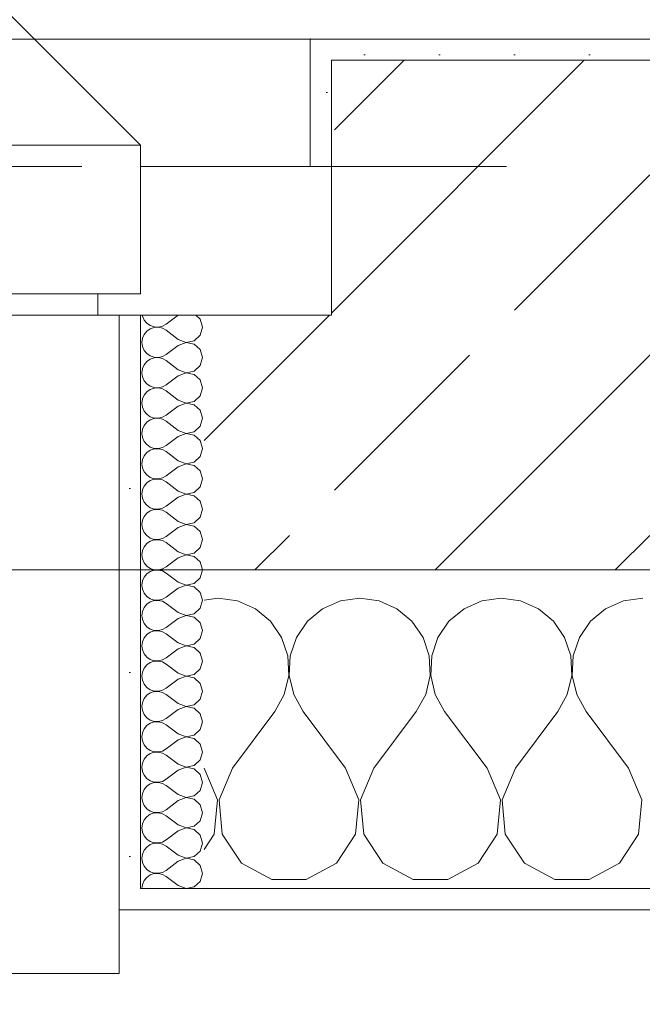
# Model space of a CAD drawing. Header units: metres. Extents: x -4 to 100, y -11 to 17.
# Tile 26 of 256: x 3.373 to 3.666, y -0.2 to 0.264. Entities that reach past the tile are written whole.
import ezdxf

# ---------------------------------------------------------------- set-up
doc = ezdxf.new("R2010")
doc.units = ezdxf.units.M
doc.header["$MEASUREMENT"] = 0
doc.linetypes.add('Strichlinie eng', pattern=[0.115, 0.075, -0.04])
doc.linetypes.add('Untersicht', pattern=[0.1, 0.075, -0.025])
for name, color, linetype in [('152 - Bemaßung_ Beschriftung.Ausbau', 7, 'Continuous'), ('603 - Struktur.Bodenplatte_ Decke Roh', 7, 'Continuous'), ('604 - Struktur.Wand Aussen', 7, 'Continuous'), ('650 - Abdeckung.Fußboden Aufbau', 7, 'Continuous'), ('Neubau_653 - Abdeckung.TB Verkofferung', 7, 'Continuous')]:
    doc.layers.add(name, color=color, linetype=linetype)
doc.styles.add('ERSTELLTER_STIL_2', font='txt')
doc.dimstyles.new('ERSTELLTER_STIL__3', dxfattribs={"dimtxt": 0.1, "dimasz": 0.0532, "dimexe": 0.18, "dimexo": 0.0625, "dimgap": 0, "dimtad": 1, "dimzin": 0, "dimdsep": 46, "dimtxsty": 'ERSTELLTER_STIL_2', "dimblk": 'ARROWHEAD_2', "dimblk1": 'ARROWHEAD_2', "dimblk2": 'ARROWHEAD_2', "dimcen": 0.09, "dimse1": 1, "dimse2": 1, "dimclrd": 7, "dimclre": 7, "dimclrt": 7, "dimazin": 0, "dimtfac": 1, "dimtdec": 4, "dimtmove": 0, "dimatfit": 3, "dimfxl": 1, "dimtolj": 1, "dimtzin": 0, "dimarcsym": 0})
doc.dimstyles.new('ERSTELLTER_STIL__5', dxfattribs={"dimtxt": 0.1, "dimasz": 0.0532, "dimexe": 0.18, "dimexo": 0.0625, "dimgap": 0, "dimtad": 1, "dimtih": 1, "dimtoh": 1, "dimzin": 0, "dimdsep": 46, "dimtxsty": 'ERSTELLTER_STIL_2', "dimblk": 'ARROWHEAD_2', "dimblk1": 'ARROWHEAD_2', "dimblk2": 'ARROWHEAD_2', "dimcen": 0.09, "dimse1": 1, "dimse2": 1, "dimclrd": 7, "dimclre": 7, "dimclrt": 7, "dimazin": 0, "dimtfac": 1, "dimtdec": 4, "dimtmove": 0, "dimatfit": 3, "dimfxl": 1, "dimtolj": 1, "dimtzin": 0, "dimarcsym": 0})
pattern_1 = [(0, (0, 0), (0, 0.0866025), [0, -0.05]), (0, (0.025, 0.0433), (0, 0.0866025), [0, -0.05])]
pattern_2 = [(45, (0, 0), (-0.01767767, 0.01767767), [0, -0.025])]

# ---------------------------------------------------------------- blocks, each defined once
blk = doc.blocks.new('*X118')
at = {"layer": '604 - Struktur.Wand Aussen', "color": 7, "linetype": 'Continuous', "lineweight": 5}
for p, q in [((3.46667, -0.00833), (3.46, -0.00926)), ((3.47578, -0.0096), (3.46667, -0.00833)), ((3.53333, -0.00833), (3.52422, -0.0096)), ((3.54244, -0.0096), (3.53333, -0.00833)), ((3.6, -0.00833), (3.59089, -0.0096)), ((3.60911, -0.0096), (3.6, -0.00833)), ((3.66667, -0.00833), (3.65756, -0.0096)), ((3.48419, -0.01331), (3.47578, -0.0096)), ((3.49127, -0.01918), (3.48419, -0.01331)), ((3.51581, -0.01331), (3.50873, -0.01918)), ((3.52422, -0.0096), (3.51581, -0.01331)), ((3.55086, -0.01331), (3.54244, -0.0096)), ((3.55794, -0.01918), (3.55086, -0.01331)), ((3.58248, -0.01331), (3.57539, -0.01918)), ((3.59089, -0.0096), (3.58248, -0.01331)), ((3.61752, -0.01331), (3.60911, -0.0096)), ((3.62461, -0.01918), (3.61752, -0.01331)), ((3.64914, -0.01331), (3.64206, -0.01918)), ((3.65756, -0.0096), (3.64914, -0.01331)), ((3.49648, -0.02676), (3.49127, -0.01918)), ((3.50873, -0.01918), (3.50352, -0.02676)), ((3.56315, -0.02676), (3.55794, -0.01918)), ((3.57539, -0.01918), (3.57019, -0.02676)), ((3.62981, -0.02676), (3.62461, -0.01918)), ((3.64206, -0.01918), (3.63685, -0.02676)), ((3.49942, -0.03547), (3.49648, -0.02676)), ((3.50352, -0.02676), (3.50058, -0.03547)), ((3.56609, -0.03547), (3.56315, -0.02676)), ((3.57019, -0.02676), (3.56725, -0.03547)), ((3.63275, -0.03547), (3.62981, -0.02676)), ((3.63685, -0.02676), (3.63391, -0.03547)), ((3.49987, -0.04466), (3.49942, -0.03547)), ((3.50058, -0.03547), (3.50013, -0.04466)), ((3.56653, -0.04466), (3.56609, -0.03547)), ((3.56725, -0.03547), (3.5668, -0.04466)), ((3.6332, -0.04466), (3.63275, -0.03547)), ((3.63391, -0.03547), (3.63347, -0.04466)), ((3.49778, -0.05362), (3.49987, -0.04466)), ((3.50013, -0.04466), (3.50222, -0.05362)), ((3.56445, -0.05362), (3.56653, -0.04466)), ((3.5668, -0.04466), (3.56888, -0.05362)), ((3.63112, -0.05362), (3.6332, -0.04466)), ((3.63347, -0.04466), (3.63555, -0.05362)), ((3.49333, -0.06167), (3.49778, -0.05362)), ((3.50222, -0.05362), (3.50667, -0.06167)), ((3.56, -0.06167), (3.56445, -0.05362)), ((3.56888, -0.05362), (3.57333, -0.06167)), ((3.62667, -0.06167), (3.63112, -0.05362)), ((3.63555, -0.05362), (3.64, -0.06167)), ((3.47333, -0.08833), (3.49333, -0.06167)), ((3.52667, -0.08833), (3.50667, -0.06167)), ((3.54, -0.08833), (3.56, -0.06167)), ((3.59333, -0.08833), (3.57333, -0.06167)), ((3.60667, -0.08833), (3.62667, -0.06167)), ((3.66, -0.08833), (3.64, -0.06167)), ((3.46629, -0.1033), (3.46, -0.08833)), ((3.47333, -0.08833), (3.46705, -0.1033)), ((3.53295, -0.1033), (3.52667, -0.08833)), ((3.54, -0.08833), (3.53371, -0.1033)), ((3.59962, -0.1033), (3.59333, -0.08833)), ((3.60667, -0.08833), (3.60038, -0.1033)), ((3.66629, -0.1033), (3.66, -0.08833)), ((3.46475, -0.11947), (3.46629, -0.1033)), ((3.46705, -0.1033), (3.46858, -0.11947)), ((3.53142, -0.11947), (3.53295, -0.1033)), ((3.53371, -0.1033), (3.53525, -0.11947)), ((3.59808, -0.11947), (3.59962, -0.1033)), ((3.60038, -0.1033), (3.60192, -0.11947)), ((3.66475, -0.11947), (3.66629, -0.1033)), ((3.46, -0.12662), (3.46475, -0.11947)), ((3.46858, -0.11947), (3.47757, -0.13299)), ((3.52243, -0.13299), (3.53142, -0.11947)), ((3.53525, -0.11947), (3.54424, -0.13299)), ((3.5891, -0.13299), (3.59808, -0.11947)), ((3.60192, -0.11947), (3.6109, -0.13299)), ((3.65576, -0.13299), (3.66475, -0.11947)), ((3.47757, -0.13299), (3.49188, -0.14066)), ((3.50812, -0.14066), (3.52243, -0.13299)), ((3.54424, -0.13299), (3.55855, -0.14066)), ((3.57479, -0.14066), (3.5891, -0.13299)), ((3.6109, -0.13299), (3.62521, -0.14066)), ((3.64145, -0.14066), (3.65576, -0.13299)), ((3.49188, -0.14066), (3.50812, -0.14066)), ((3.55855, -0.14066), (3.57479, -0.14066)), ((3.62521, -0.14066), (3.64145, -0.14066))]:
    blk.add_line(p, q, dxfattribs=at)
blk = doc.blocks.new('*X154')
at = {"layer": '604 - Struktur.Wand Aussen', "color": 7, "linetype": 'Continuous', "lineweight": 5}
for p, q in [((3.43091, 0.125), (3.43099, 0.12448)), ((3.43099, 0.12448), (3.43178, 0.12267)), ((3.43178, 0.12267), (3.43304, 0.12116)), ((3.43304, 0.12116), (3.43466, 0.12004)), ((3.44042, 0.11976), (3.44214, 0.12071)), ((3.44786, 0.125), (3.44214, 0.12071)), ((3.45822, 0.12304), (3.45608, 0.125)), ((3.45929, 0.11929), (3.45822, 0.12304)), ((3.43304, 0.11742), (3.43178, 0.1159)), ((3.43466, 0.11853), (3.43304, 0.11742)), ((3.43466, 0.12004), (3.43653, 0.11941)), ((3.43653, 0.11916), (3.43466, 0.11853)), ((3.43653, 0.11941), (3.4385, 0.11931)), ((3.4385, 0.11926), (3.43653, 0.11916)), ((3.4385, 0.11931), (3.44042, 0.11976)), ((3.44042, 0.11881), (3.4385, 0.11926)), ((3.44214, 0.11786), (3.44042, 0.11881)), ((3.44786, 0.11357), (3.44214, 0.11786)), ((3.45822, 0.11553), (3.45929, 0.11929)), ((3.43099, 0.11409), (3.43071, 0.11214)), ((3.43071, 0.11214), (3.43099, 0.11019)), ((3.43178, 0.1159), (3.43099, 0.11409)), ((3.44786, 0.11357), (3.4515, 0.11217)), ((3.4515, 0.11211), (3.44786, 0.11071)), ((3.4515, 0.11217), (3.45534, 0.1129)), ((3.45534, 0.11139), (3.4515, 0.11211)), ((3.45534, 0.1129), (3.45822, 0.11553)), ((3.45822, 0.10876), (3.45534, 0.11139)), ((3.43099, 0.11019), (3.43178, 0.10839)), ((3.43178, 0.10839), (3.43304, 0.10687)), ((3.43304, 0.10687), (3.43466, 0.10575)), ((3.44786, 0.11071), (3.44214, 0.10643)), ((3.45929, 0.105), (3.45822, 0.10876)), ((3.43304, 0.10313), (3.43178, 0.10161)), ((3.43466, 0.10425), (3.43304, 0.10313)), ((3.43466, 0.10575), (3.43653, 0.10512)), ((3.43653, 0.10488), (3.43466, 0.10425)), ((3.43653, 0.10512), (3.4385, 0.10503)), ((3.4385, 0.10497), (3.43653, 0.10488)), ((3.4385, 0.10503), (3.44042, 0.10547)), ((3.44042, 0.10453), (3.4385, 0.10497)), ((3.44042, 0.10547), (3.44214, 0.10643)), ((3.44214, 0.10357), (3.44042, 0.10453)), ((3.44786, 0.09929), (3.44214, 0.10357)), ((3.45822, 0.10124), (3.45929, 0.105)), ((3.43099, 0.09981), (3.43071, 0.09786)), ((3.43071, 0.09786), (3.43099, 0.09591)), ((3.43178, 0.10161), (3.43099, 0.09981)), ((3.44786, 0.09929), (3.4515, 0.09789)), ((3.4515, 0.09783), (3.44786, 0.09643)), ((3.4515, 0.09789), (3.45534, 0.09861)), ((3.45534, 0.0971), (3.4515, 0.09783)), ((3.45534, 0.09861), (3.45822, 0.10124)), ((3.43099, 0.09591), (3.43178, 0.0941)), ((3.43178, 0.0941), (3.43304, 0.09258)), ((3.44786, 0.09643), (3.44214, 0.09214)), ((3.45822, 0.09447), (3.45534, 0.0971)), ((3.45929, 0.09071), (3.45822, 0.09447)), ((3.43304, 0.08884), (3.43178, 0.08733)), ((3.43304, 0.09258), (3.43466, 0.09147)), ((3.43466, 0.08996), (3.43304, 0.08884)), ((3.43466, 0.09147), (3.43653, 0.09084)), ((3.43653, 0.09059), (3.43466, 0.08996)), ((3.43653, 0.09084), (3.4385, 0.09074)), ((3.4385, 0.09069), (3.43653, 0.09059)), ((3.4385, 0.09074), (3.44042, 0.09119)), ((3.44042, 0.09024), (3.4385, 0.09069)), ((3.44042, 0.09119), (3.44214, 0.09214)), ((3.44214, 0.08929), (3.44042, 0.09024)), ((3.44786, 0.085), (3.44214, 0.08929)), ((3.45822, 0.08696), (3.45929, 0.09071)), ((3.43099, 0.08552), (3.43071, 0.08357)), ((3.43071, 0.08357), (3.43099, 0.08162)), ((3.43178, 0.08733), (3.43099, 0.08552)), ((3.44786, 0.085), (3.4515, 0.0836)), ((3.4515, 0.08354), (3.44786, 0.08214)), ((3.4515, 0.0836), (3.45534, 0.08433)), ((3.45534, 0.08282), (3.4515, 0.08354)), ((3.45534, 0.08433), (3.45822, 0.08696)), ((3.43099, 0.08162), (3.43178, 0.07982)), ((3.43178, 0.07982), (3.43304, 0.0783)), ((3.44786, 0.08214), (3.44214, 0.07786)), ((3.45822, 0.08018), (3.45534, 0.08282)), ((3.45929, 0.07643), (3.45822, 0.08018)), ((3.43304, 0.07456), (3.43178, 0.07304)), ((3.43304, 0.0783), (3.43466, 0.07718)), ((3.43466, 0.07567), (3.43304, 0.07456)), ((3.43466, 0.07718), (3.43653, 0.07655)), ((3.43653, 0.0763), (3.43466, 0.07567)), ((3.43653, 0.07655), (3.4385, 0.07646)), ((3.4385, 0.0764), (3.43653, 0.0763)), ((3.4385, 0.07646), (3.44042, 0.0769)), ((3.44042, 0.07595), (3.4385, 0.0764)), ((3.44042, 0.0769), (3.44214, 0.07786)), ((3.44214, 0.075), (3.44042, 0.07595)), ((3.44786, 0.07071), (3.44214, 0.075)), ((3.45822, 0.07267), (3.45929, 0.07643)), ((3.43099, 0.07124), (3.43071, 0.06929)), ((3.43178, 0.07304), (3.43099, 0.07124)), ((3.44786, 0.07071), (3.4515, 0.06931)), ((3.4515, 0.06931), (3.45534, 0.07004)), ((3.45534, 0.07004), (3.45822, 0.07267)), ((3.43071, 0.06929), (3.43099, 0.06733)), ((3.43099, 0.06733), (3.43178, 0.06553)), ((3.43178, 0.06553), (3.43304, 0.06401)), ((3.44786, 0.06786), (3.44214, 0.06357)), ((3.4515, 0.06926), (3.44786, 0.06786)), ((3.45534, 0.06853), (3.4515, 0.06926)), ((3.45822, 0.0659), (3.45534, 0.06853)), ((3.45929, 0.06214), (3.45822, 0.0659)), ((3.43304, 0.06027), (3.43178, 0.05876)), ((3.43304, 0.06401), (3.43466, 0.0629)), ((3.43466, 0.06139), (3.43304, 0.06027)), ((3.43466, 0.0629), (3.43653, 0.06227)), ((3.43653, 0.06202), (3.43466, 0.06139)), ((3.43653, 0.06227), (3.4385, 0.06217)), ((3.4385, 0.06211), (3.43653, 0.06202)), ((3.4385, 0.06217), (3.44042, 0.06262)), ((3.44042, 0.06167), (3.4385, 0.06211)), ((3.44042, 0.06262), (3.44214, 0.06357)), ((3.44214, 0.06071), (3.44042, 0.06167)), ((3.44786, 0.05643), (3.44214, 0.06071)), ((3.45822, 0.05839), (3.45929, 0.06214)), ((3.43099, 0.05695), (3.43071, 0.055)), ((3.43178, 0.05876), (3.43099, 0.05695)), ((3.44786, 0.05643), (3.4515, 0.05503)), ((3.4515, 0.05503), (3.45534, 0.05575)), ((3.45534, 0.05575), (3.45822, 0.05839)), ((3.43071, 0.055), (3.43099, 0.05305)), ((3.43099, 0.05305), (3.43178, 0.05124)), ((3.43178, 0.05124), (3.43304, 0.04973)), ((3.44786, 0.05357), (3.44214, 0.04929)), ((3.4515, 0.05497), (3.44786, 0.05357)), ((3.45534, 0.05425), (3.4515, 0.05497)), ((3.45822, 0.05161), (3.45534, 0.05425)), ((3.45929, 0.04786), (3.45822, 0.05161)), ((3.43304, 0.04973), (3.43466, 0.04861)), ((3.43466, 0.0471), (3.43304, 0.04599)), ((3.43466, 0.04861), (3.43653, 0.04798)), ((3.43653, 0.04773), (3.43466, 0.0471)), ((3.43653, 0.04798), (3.4385, 0.04789)), ((3.4385, 0.04783), (3.43653, 0.04773)), ((3.4385, 0.04789), (3.44042, 0.04833)), ((3.44042, 0.04738), (3.4385, 0.04783)), ((3.44042, 0.04833), (3.44214, 0.04929)), ((3.44214, 0.04643), (3.44042, 0.04738)), ((3.44786, 0.04214), (3.44214, 0.04643)), ((3.45822, 0.0441), (3.45929, 0.04786)), ((3.43099, 0.04267), (3.43071, 0.04071)), ((3.43178, 0.04447), (3.43099, 0.04267)), ((3.43304, 0.04599), (3.43178, 0.04447)), ((3.44786, 0.04214), (3.4515, 0.04074)), ((3.45534, 0.04147), (3.45822, 0.0441)), ((3.43071, 0.04071), (3.43099, 0.03876)), ((3.43099, 0.03876), (3.43178, 0.03696)), ((3.44786, 0.03929), (3.44214, 0.035)), ((3.4515, 0.04069), (3.44786, 0.03929)), ((3.4515, 0.04074), (3.45534, 0.04147)), ((3.45534, 0.03996), (3.4515, 0.04069)), ((3.45822, 0.03733), (3.45534, 0.03996)), ((3.45929, 0.03357), (3.45822, 0.03733)), ((3.43178, 0.03696), (3.43304, 0.03544)), ((3.43304, 0.03544), (3.43466, 0.03433)), ((3.43466, 0.03282), (3.43304, 0.0317)), ((3.43466, 0.03433), (3.43653, 0.0337)), ((3.43653, 0.03345), (3.43466, 0.03282)), ((3.43653, 0.0337), (3.4385, 0.0336)), ((3.4385, 0.03354), (3.43653, 0.03345)), ((3.4385, 0.0336), (3.44042, 0.03405)), ((3.44042, 0.0331), (3.4385, 0.03354)), ((3.44042, 0.03405), (3.44214, 0.035)), ((3.44214, 0.03214), (3.44042, 0.0331)), ((3.45822, 0.02982), (3.45929, 0.03357)), ((3.43099, 0.02838), (3.43071, 0.02643)), ((3.43178, 0.03018), (3.43099, 0.02838)), ((3.43304, 0.0317), (3.43178, 0.03018)), ((3.44786, 0.02786), (3.44214, 0.03214)), ((3.44786, 0.02786), (3.4515, 0.02646)), ((3.45534, 0.02718), (3.45822, 0.02982)), ((3.43071, 0.02643), (3.43099, 0.02448)), ((3.43099, 0.02448), (3.43178, 0.02267)), ((3.44786, 0.025), (3.44214, 0.02071)), ((3.4515, 0.0264), (3.44786, 0.025)), ((3.4515, 0.02646), (3.45534, 0.02718)), ((3.45534, 0.02567), (3.4515, 0.0264)), ((3.45822, 0.02304), (3.45534, 0.02567)), ((3.43178, 0.02267), (3.43304, 0.02116)), ((3.43304, 0.02116), (3.43466, 0.02004)), ((3.43466, 0.02004), (3.43653, 0.01941)), ((3.43653, 0.01916), (3.43466, 0.01853)), ((3.43653, 0.01941), (3.4385, 0.01931)), ((3.4385, 0.01926), (3.43653, 0.01916)), ((3.4385, 0.01931), (3.44042, 0.01976)), ((3.44042, 0.01881), (3.4385, 0.01926)), ((3.44042, 0.01976), (3.44214, 0.02071)), ((3.44214, 0.01786), (3.44042, 0.01881)), ((3.45929, 0.01929), (3.45822, 0.02304)), ((3.45822, 0.01553), (3.45929, 0.01929)), ((3.43099, 0.01409), (3.43071, 0.01214)), ((3.43178, 0.0159), (3.43099, 0.01409)), ((3.43304, 0.01742), (3.43178, 0.0159)), ((3.43466, 0.01853), (3.43304, 0.01742)), ((3.44786, 0.01357), (3.44214, 0.01786)), ((3.45534, 0.0129), (3.45822, 0.01553)), ((3.43071, 0.01214), (3.43099, 0.01019)), ((3.43099, 0.01019), (3.43178, 0.00839)), ((3.44786, 0.01071), (3.44214, 0.00643)), ((3.44786, 0.01357), (3.4515, 0.01217)), ((3.4515, 0.01211), (3.44786, 0.01071)), ((3.4515, 0.01217), (3.45534, 0.0129)), ((3.45534, 0.01139), (3.4515, 0.01211)), ((3.45822, 0.00876), (3.45534, 0.01139)), ((3.43178, 0.00839), (3.43304, 0.00687)), ((3.43304, 0.00687), (3.43466, 0.00575)), ((3.43466, 0.00575), (3.43653, 0.00512)), ((3.43653, 0.00488), (3.43466, 0.00425)), ((3.43653, 0.00512), (3.4385, 0.00503)), ((3.4385, 0.00497), (3.43653, 0.00488)), ((3.4385, 0.00503), (3.44042, 0.00547)), ((3.44042, 0.00453), (3.4385, 0.00497)), ((3.44042, 0.00547), (3.44214, 0.00643)), ((3.45929, 0.005), (3.45822, 0.00876)), ((3.45822, 0.00124), (3.45929, 0.005)), ((3.43178, 0.00161), (3.43099, -0.00019)), ((3.43304, 0.00313), (3.43178, 0.00161)), ((3.43466, 0.00425), (3.43304, 0.00313)), ((3.44214, 0.00357), (3.44042, 0.00453)), ((3.44786, -0.00071), (3.44214, 0.00357)), ((3.45534, -0.00139), (3.45822, 0.00124)), ((3.43099, -0.00019), (3.43071, -0.00214)), ((3.43071, -0.00214), (3.43099, -0.00409)), ((3.43099, -0.00409), (3.43178, -0.0059)), ((3.44786, -0.00357), (3.44214, -0.00786)), ((3.44786, -0.00071), (3.4515, -0.00211)), ((3.4515, -0.00217), (3.44786, -0.00357)), ((3.4515, -0.00211), (3.45534, -0.00139)), ((3.45534, -0.0029), (3.4515, -0.00217)), ((3.45822, -0.00553), (3.45534, -0.0029)), ((3.43178, -0.0059), (3.43304, -0.00742)), ((3.43304, -0.00742), (3.43466, -0.00853)), ((3.43466, -0.00853), (3.43653, -0.00916)), ((3.43653, -0.00916), (3.4385, -0.00926)), ((3.4385, -0.00926), (3.44042, -0.00881)), ((3.44042, -0.00881), (3.44214, -0.00786)), ((3.45929, -0.00929), (3.45822, -0.00553)), ((3.43178, -0.01267), (3.43099, -0.01448)), ((3.43304, -0.01116), (3.43178, -0.01267)), ((3.43466, -0.01004), (3.43304, -0.01116)), ((3.43653, -0.00941), (3.43466, -0.01004)), ((3.4385, -0.00931), (3.43653, -0.00941)), ((3.44042, -0.00976), (3.4385, -0.00931)), ((3.44214, -0.01071), (3.44042, -0.00976)), ((3.44786, -0.015), (3.44214, -0.01071)), ((3.45534, -0.01567), (3.45822, -0.01304)), ((3.45822, -0.01304), (3.45929, -0.00929)), ((3.43099, -0.01448), (3.43071, -0.01643)), ((3.43071, -0.01643), (3.43099, -0.01838)), ((3.43099, -0.01838), (3.43178, -0.02018)), ((3.44786, -0.01786), (3.44214, -0.02214)), ((3.44786, -0.015), (3.4515, -0.0164)), ((3.4515, -0.01646), (3.44786, -0.01786)), ((3.4515, -0.0164), (3.45534, -0.01567)), ((3.45534, -0.01718), (3.4515, -0.01646)), ((3.45822, -0.01982), (3.45534, -0.01718)), ((3.43178, -0.02018), (3.43304, -0.0217)), ((3.43304, -0.0217), (3.43466, -0.02282)), ((3.43466, -0.02282), (3.43653, -0.02345)), ((3.4385, -0.02354), (3.44042, -0.0231)), ((3.44042, -0.0231), (3.44214, -0.02214)), ((3.45929, -0.02357), (3.45822, -0.01982)), ((3.43178, -0.02696), (3.43099, -0.02876)), ((3.43304, -0.02544), (3.43178, -0.02696)), ((3.43466, -0.02433), (3.43304, -0.02544)), ((3.43653, -0.0237), (3.43466, -0.02433)), ((3.43653, -0.02345), (3.4385, -0.02354)), ((3.4385, -0.0236), (3.43653, -0.0237)), ((3.44042, -0.02405), (3.4385, -0.0236)), ((3.44214, -0.025), (3.44042, -0.02405)), ((3.44786, -0.02929), (3.44214, -0.025)), ((3.45534, -0.02996), (3.45822, -0.02733)), ((3.45822, -0.02733), (3.45929, -0.02357)), ((3.43099, -0.02876), (3.43071, -0.03071)), ((3.43071, -0.03071), (3.43099, -0.03267)), ((3.44786, -0.03214), (3.44214, -0.03643)), ((3.44786, -0.02929), (3.4515, -0.03069)), ((3.4515, -0.03074), (3.44786, -0.03214)), ((3.4515, -0.03069), (3.45534, -0.02996)), ((3.45534, -0.03147), (3.4515, -0.03074)), ((3.45822, -0.0341), (3.45534, -0.03147)), ((3.43099, -0.03267), (3.43178, -0.03447)), ((3.43178, -0.03447), (3.43304, -0.03599)), ((3.43304, -0.03599), (3.43466, -0.0371)), ((3.44042, -0.03738), (3.44214, -0.03643)), ((3.45929, -0.03786), (3.45822, -0.0341)), ((3.43178, -0.04124), (3.43099, -0.04305)), ((3.43304, -0.03973), (3.43178, -0.04124)), ((3.43466, -0.03861), (3.43304, -0.03973)), ((3.43466, -0.0371), (3.43653, -0.03773)), ((3.43653, -0.03798), (3.43466, -0.03861)), ((3.43653, -0.03773), (3.4385, -0.03783)), ((3.4385, -0.03789), (3.43653, -0.03798)), ((3.4385, -0.03783), (3.44042, -0.03738)), ((3.44042, -0.03833), (3.4385, -0.03789)), ((3.44214, -0.03929), (3.44042, -0.03833)), ((3.44786, -0.04357), (3.44214, -0.03929)), ((3.45534, -0.04425), (3.45822, -0.04161)), ((3.45822, -0.04161), (3.45929, -0.03786)), ((3.43099, -0.04305), (3.43071, -0.045)), ((3.43071, -0.045), (3.43099, -0.04695)), ((3.44786, -0.04357), (3.4515, -0.04497)), ((3.4515, -0.04503), (3.44786, -0.04643)), ((3.4515, -0.04497), (3.45534, -0.04425)), ((3.45534, -0.04575), (3.4515, -0.04503)), ((3.45822, -0.04839), (3.45534, -0.04575)), ((3.43099, -0.04695), (3.43178, -0.04876)), ((3.43178, -0.04876), (3.43304, -0.05027)), ((3.43304, -0.05027), (3.43466, -0.05139)), ((3.44042, -0.05167), (3.44214, -0.05071)), ((3.44786, -0.04643), (3.44214, -0.05071)), ((3.45929, -0.05214), (3.45822, -0.04839)), ((3.43178, -0.05553), (3.43099, -0.05733)), ((3.43304, -0.05401), (3.43178, -0.05553)), ((3.43466, -0.0529), (3.43304, -0.05401)), ((3.43466, -0.05139), (3.43653, -0.05202)), ((3.43653, -0.05227), (3.43466, -0.0529)), ((3.43653, -0.05202), (3.4385, -0.05211)), ((3.4385, -0.05217), (3.43653, -0.05227)), ((3.4385, -0.05211), (3.44042, -0.05167)), ((3.44042, -0.05262), (3.4385, -0.05217)), ((3.44214, -0.05357), (3.44042, -0.05262)), ((3.44786, -0.05786), (3.44214, -0.05357)), ((3.45822, -0.0559), (3.45929, -0.05214)), ((3.43099, -0.05733), (3.43071, -0.05929)), ((3.43071, -0.05929), (3.43099, -0.06124)), ((3.44786, -0.05786), (3.4515, -0.05926)), ((3.4515, -0.05931), (3.44786, -0.06071)), ((3.4515, -0.05926), (3.45534, -0.05853)), ((3.45534, -0.06004), (3.4515, -0.05931)), ((3.45534, -0.05853), (3.45822, -0.0559)), ((3.45822, -0.06267), (3.45534, -0.06004)), ((3.43099, -0.06124), (3.43178, -0.06304)), ((3.43178, -0.06304), (3.43304, -0.06456)), ((3.43304, -0.06456), (3.43466, -0.06567)), ((3.44786, -0.06071), (3.44214, -0.065)), ((3.45929, -0.06643), (3.45822, -0.06267)), ((3.43304, -0.0683), (3.43178, -0.06982)), ((3.43466, -0.06718), (3.43304, -0.0683)), ((3.43466, -0.06567), (3.43653, -0.0663)), ((3.43653, -0.06655), (3.43466, -0.06718)), ((3.43653, -0.0663), (3.4385, -0.0664)), ((3.4385, -0.06646), (3.43653, -0.06655)), ((3.4385, -0.0664), (3.44042, -0.06595)), ((3.44042, -0.0669), (3.4385, -0.06646)), ((3.44042, -0.06595), (3.44214, -0.065)), ((3.44214, -0.06786), (3.44042, -0.0669)), ((3.44786, -0.07214), (3.44214, -0.06786)), ((3.45822, -0.07018), (3.45929, -0.06643)), ((3.43099, -0.07162), (3.43071, -0.07357)), ((3.43071, -0.07357), (3.43099, -0.07552)), ((3.43178, -0.06982), (3.43099, -0.07162)), ((3.44786, -0.07214), (3.4515, -0.07354)), ((3.4515, -0.0736), (3.44786, -0.075)), ((3.4515, -0.07354), (3.45534, -0.07282)), ((3.45534, -0.07433), (3.4515, -0.0736)), ((3.45534, -0.07282), (3.45822, -0.07018)), ((3.43099, -0.07552), (3.43178, -0.07733)), ((3.43178, -0.07733), (3.43304, -0.07884)), ((3.44786, -0.075), (3.44214, -0.07929)), ((3.45822, -0.07696), (3.45534, -0.07433)), ((3.45929, -0.08071), (3.45822, -0.07696)), ((3.43304, -0.08258), (3.43178, -0.0841)), ((3.43304, -0.07884), (3.43466, -0.07996)), ((3.43466, -0.08147), (3.43304, -0.08258)), ((3.43466, -0.07996), (3.43653, -0.08059)), ((3.43653, -0.08084), (3.43466, -0.08147)), ((3.43653, -0.08059), (3.4385, -0.08069)), ((3.4385, -0.08074), (3.43653, -0.08084)), ((3.4385, -0.08069), (3.44042, -0.08024)), ((3.44042, -0.08119), (3.4385, -0.08074)), ((3.44042, -0.08024), (3.44214, -0.07929)), ((3.44214, -0.08214), (3.44042, -0.08119)), ((3.44786, -0.08643), (3.44214, -0.08214)), ((3.45822, -0.08447), (3.45929, -0.08071)), ((3.43099, -0.08591), (3.43071, -0.08786)), ((3.43071, -0.08786), (3.43099, -0.08981)), ((3.43178, -0.0841), (3.43099, -0.08591)), ((3.44786, -0.08643), (3.4515, -0.08783)), ((3.4515, -0.08789), (3.44786, -0.08929)), ((3.4515, -0.08783), (3.45534, -0.0871)), ((3.45534, -0.08861), (3.4515, -0.08789)), ((3.45534, -0.0871), (3.45822, -0.08447)), ((3.43099, -0.08981), (3.43178, -0.09161)), ((3.43178, -0.09161), (3.43304, -0.09313)), ((3.44786, -0.08929), (3.44214, -0.09357)), ((3.45822, -0.09124), (3.45534, -0.08861)), ((3.45929, -0.095), (3.45822, -0.09124)), ((3.43304, -0.09687), (3.43178, -0.09839)), ((3.43304, -0.09313), (3.43466, -0.09425)), ((3.43466, -0.09575), (3.43304, -0.09687)), ((3.43466, -0.09425), (3.43653, -0.09488)), ((3.43653, -0.09512), (3.43466, -0.09575)), ((3.43653, -0.09488), (3.4385, -0.09497)), ((3.4385, -0.09503), (3.43653, -0.09512)), ((3.4385, -0.09497), (3.44042, -0.09453)), ((3.44042, -0.09547), (3.4385, -0.09503)), ((3.44042, -0.09453), (3.44214, -0.09357)), ((3.44214, -0.09643), (3.44042, -0.09547)), ((3.44786, -0.10071), (3.44214, -0.09643)), ((3.45822, -0.09876), (3.45929, -0.095)), ((3.43099, -0.10019), (3.43071, -0.10214)), ((3.43178, -0.09839), (3.43099, -0.10019)), ((3.44786, -0.10071), (3.4515, -0.10211)), ((3.4515, -0.10211), (3.45534, -0.10139)), ((3.45534, -0.10139), (3.45822, -0.09876)), ((3.43071, -0.10214), (3.43099, -0.10409)), ((3.43099, -0.10409), (3.43178, -0.1059)), ((3.43178, -0.1059), (3.43304, -0.10742)), ((3.44786, -0.10357), (3.44214, -0.10786)), ((3.4515, -0.10217), (3.44786, -0.10357)), ((3.45534, -0.1029), (3.4515, -0.10217)), ((3.45822, -0.10553), (3.45534, -0.1029)), ((3.45929, -0.10929), (3.45822, -0.10553)), ((3.43304, -0.11116), (3.43178, -0.11267)), ((3.43304, -0.10742), (3.43466, -0.10853)), ((3.43466, -0.11004), (3.43304, -0.11116)), ((3.43466, -0.10853), (3.43653, -0.10916)), ((3.43653, -0.10941), (3.43466, -0.11004)), ((3.43653, -0.10916), (3.4385, -0.10926)), ((3.4385, -0.10931), (3.43653, -0.10941)), ((3.4385, -0.10926), (3.44042, -0.10881)), ((3.44042, -0.10976), (3.4385, -0.10931)), ((3.44042, -0.10881), (3.44214, -0.10786)), ((3.44214, -0.11071), (3.44042, -0.10976)), ((3.44786, -0.115), (3.44214, -0.11071)), ((3.45822, -0.11304), (3.45929, -0.10929)), ((3.43099, -0.11448), (3.43071, -0.11643)), ((3.43178, -0.11267), (3.43099, -0.11448)), ((3.44786, -0.115), (3.4515, -0.1164)), ((3.4515, -0.1164), (3.45534, -0.11567)), ((3.45534, -0.11567), (3.45822, -0.11304)), ((3.43071, -0.11643), (3.43099, -0.11838)), ((3.43099, -0.11838), (3.43178, -0.12018)), ((3.43178, -0.12018), (3.43304, -0.1217)), ((3.44786, -0.11786), (3.44214, -0.12214)), ((3.4515, -0.11646), (3.44786, -0.11786)), ((3.45534, -0.11718), (3.4515, -0.11646)), ((3.45822, -0.11982), (3.45534, -0.11718)), ((3.45929, -0.12357), (3.45822, -0.11982)), ((3.43304, -0.1217), (3.43466, -0.12282)), ((3.43466, -0.12433), (3.43304, -0.12544)), ((3.43466, -0.12282), (3.43653, -0.12345)), ((3.43653, -0.1237), (3.43466, -0.12433)), ((3.43653, -0.12345), (3.4385, -0.12354)), ((3.4385, -0.1236), (3.43653, -0.1237)), ((3.4385, -0.12354), (3.44042, -0.1231)), ((3.44042, -0.12405), (3.4385, -0.1236)), ((3.44042, -0.1231), (3.44214, -0.12214)), ((3.44214, -0.125), (3.44042, -0.12405)), ((3.44786, -0.12929), (3.44214, -0.125)), ((3.45822, -0.12733), (3.45929, -0.12357)), ((3.43099, -0.12876), (3.43071, -0.13071)), ((3.43178, -0.12696), (3.43099, -0.12876)), ((3.43304, -0.12544), (3.43178, -0.12696)), ((3.44786, -0.12929), (3.4515, -0.13069)), ((3.45534, -0.12996), (3.45822, -0.12733)), ((3.43071, -0.13071), (3.43099, -0.13267)), ((3.43099, -0.13267), (3.43178, -0.13447)), ((3.44786, -0.13214), (3.44214, -0.13643)), ((3.4515, -0.13074), (3.44786, -0.13214)), ((3.4515, -0.13069), (3.45534, -0.12996)), ((3.45534, -0.13147), (3.4515, -0.13074)), ((3.45822, -0.1341), (3.45534, -0.13147)), ((3.45929, -0.13786), (3.45822, -0.1341)), ((3.43178, -0.13447), (3.43304, -0.13599)), ((3.43304, -0.13599), (3.43466, -0.1371)), ((3.43466, -0.13861), (3.43304, -0.13973)), ((3.43466, -0.1371), (3.43653, -0.13773)), ((3.43653, -0.13798), (3.43466, -0.13861)), ((3.43653, -0.13773), (3.4385, -0.13783)), ((3.4385, -0.13789), (3.43653, -0.13798)), ((3.4385, -0.13783), (3.44042, -0.13738)), ((3.44042, -0.13833), (3.4385, -0.13789)), ((3.44042, -0.13738), (3.44214, -0.13643)), ((3.44214, -0.13929), (3.44042, -0.13833)), ((3.45822, -0.14161), (3.45929, -0.13786)), ((3.43099, -0.14305), (3.43071, -0.145)), ((3.43178, -0.14124), (3.43099, -0.14305)), ((3.43304, -0.13973), (3.43178, -0.14124)), ((3.44786, -0.14357), (3.44214, -0.13929)), ((3.44786, -0.14357), (3.4515, -0.14497)), ((3.45534, -0.14425), (3.45822, -0.14161)), ((3.4515, -0.14497), (3.45534, -0.14425))]:
    blk.add_line(p, q, dxfattribs=at)
blk = doc.blocks.new('*D420')
at = {"layer": '152 - Bemaßung_ Beschriftung.Ausbau', "color": 7, "linetype": 'Continuous', "lineweight": 5}
for p, q in [((-1.71, 5.89269), (-1.64, 5.85228)), ((-1.675, 0.245), (-1.675, 5.87248)), ((-1.71, 0.26521), (-1.64, 0.22479)), ((-1.6225, 0.245), (-1.7275, 0.245)), ((-1.675, 0.005), (-1.675, 0.245))]:
    blk.add_line(p, q, dxfattribs=at)
at = {"layer": '152 - Bemaßung_ Beschriftung.Ausbau', "color": 7, "lineweight": 5, "char_height": 0.1, "attachment_point": 7, "rotation": 90, "style": 'ERSTELLTER_STIL_2'}
for s, insert in [('\\A1;{\\pql;\\fArial|b0|i0|c0|p38;15}', (-1.695, 5.70048)), ('\\A1;{\\pql;\\fArial|b0|i0|c0|p38;5,62\\fArial|b0|i0|c0|p38;\\A1{\\H.66x;\\S75^  ;}}', (-1.67559, 2.79974))]:
    blk.add_mtext(s, dxfattribs=dict(at, insert=insert))
blk = doc.blocks.new('ARROWHEAD_2')
at = {"color": 0, "linetype": 'Continuous', "lineweight": 0}
for p, q in [((-0.3781, -0.655), (0.3781, 0.655)), ((0, 0), (-1, 0))]:
    blk.add_line(p, q, dxfattribs=at)
blk = doc.blocks.new('*D421')
at = {"layer": '152 - Bemaßung_ Beschriftung.Ausbau', "color": 7, "linetype": 'Continuous', "lineweight": 5}
for p, q in [((-1.71, 6.04269), (-1.64, 6.00228)), ((-1.675, 5.87248), (-1.675, 6.02248)), ((-1.71, 5.89269), (-1.64, 5.85228)), ((-1.6225, 5.87248), (-1.7275, 5.87248)), ((-1.675, 0.245), (-1.675, 5.87248))]:
    blk.add_line(p, q, dxfattribs=at)
blk = doc.blocks.new('*D442')
at = {"layer": '152 - Bemaßung_ Beschriftung.Ausbau', "color": 7, "linetype": 'Continuous', "lineweight": 5}
for p, q in [((1.12, -4.1125), (1.12, -4.0075)), ((0.00521, -4.025), (-0.03521, -4.095)), ((1.14021, -4.025), (1.09979, -4.095)), ((-0.015, -4.06), (1.12, -4.06)), ((1.12, -4.06), (3.52, -4.06))]:
    blk.add_line(p, q, dxfattribs=at)
at = {"layer": '152 - Bemaßung_ Beschriftung.Ausbau', "color": 7, "lineweight": 5, "insert": (0.39443, -4.05941), "char_height": 0.1, "attachment_point": 7, "style": 'ERSTELLTER_STIL_2'}
blk.add_mtext('\\A1;{\\pql;\\fArial|b0|i0|c0|p38;1,13\\fArial|b0|i0|c0|p38;\\A1{\\H.66x;\\S5^  ;}}', dxfattribs=at)
blk = doc.blocks.new('*D443')
at = {"layer": '152 - Bemaßung_ Beschriftung.Ausbau', "color": 7, "linetype": 'Continuous', "lineweight": 5}
for p, q in [((1.14021, -4.025), (1.09979, -4.095)), ((3.54021, -4.025), (3.49979, -4.095)), ((1.12, -4.06), (3.52, -4.06))]:
    blk.add_line(p, q, dxfattribs=at)
at = {"layer": '152 - Bemaßung_ Beschriftung.Ausbau', "color": 7, "lineweight": 5, "char_height": 0.1, "attachment_point": 7, "style": 'ERSTELLTER_STIL_2'}
for s, insert in [('\\A1;{\\pql;\\fArial|b0|i0|c0|p38;2,40}', (2.18697, -4.04)), ('\\A1;{\\pql;\\fArial|b0|i0|c0|p38;2,01}', (2.18697, -4.18))]:
    blk.add_mtext(s, dxfattribs=dict(at, insert=insert))
blk = doc.blocks.new('*D444')
at = {"layer": '152 - Bemaßung_ Beschriftung.Ausbau', "color": 7, "linetype": 'Continuous', "lineweight": 5}
for p, q in [((3.52, -4.1125), (3.52, -4.0075)), ((4.72, -4.1125), (4.72, -4.0075)), ((3.54021, -4.025), (3.49979, -4.095)), ((4.74021, -4.025), (4.69979, -4.095)), ((1.12, -4.06), (3.52, -4.06)), ((3.52, -4.06), (4.72, -4.06)), ((4.72, -4.06), (7.12, -4.06))]:
    blk.add_line(p, q, dxfattribs=at)
at = {"layer": '152 - Bemaßung_ Beschriftung.Ausbau', "color": 7, "lineweight": 5, "insert": (3.98697, -4.04), "char_height": 0.1, "attachment_point": 7, "style": 'ERSTELLTER_STIL_2'}
blk.add_mtext('\\A1;{\\pql;\\fArial|b0|i0|c0|p38;1,20}', dxfattribs=at)
blk = doc.blocks.new('*D479')
at = {"layer": '152 - Bemaßung_ Beschriftung.Ausbau', "color": 7, "linetype": 'Continuous', "lineweight": 5}
for p, q in [((0.225, -4.6125), (0.225, -4.5075)), ((4.04499, -4.6125), (4.04499, -4.5075)), ((0.24521, -4.525), (0.20479, -4.595)), ((4.0652, -4.525), (4.02478, -4.595)), ((-0.015, -4.56), (0.225, -4.56)), ((0.225, -4.56), (4.04499, -4.56)), ((4.04499, -4.56), (4.19499, -4.56))]:
    blk.add_line(p, q, dxfattribs=at)
at = {"layer": '152 - Bemaßung_ Beschriftung.Ausbau', "color": 7, "lineweight": 5, "char_height": 0.1, "attachment_point": 7, "style": 'ERSTELLTER_STIL_2'}
for s, insert in [('\\A1;{\\pql;\\fArial|b0|i0|c0|p38;3,82}', (1.92608, -4.54)), ('\\A1;{\\pql;\\fArial|b0|i0|c0|p38;15}', (3.87299, -4.54))]:
    blk.add_mtext(s, dxfattribs=dict(at, insert=insert))
blk = doc.blocks.new('*D522')
at = {"layer": '152 - Bemaßung_ Beschriftung.Ausbau', "color": 7, "linetype": 'Continuous', "lineweight": 5}
for p, q in [((0.67999, -5.1125), (0.67999, -5.0075)), ((3.97999, -5.1125), (3.97999, -5.0075)), ((0.7002, -5.025), (0.65978, -5.095)), ((4.0002, -5.025), (3.95978, -5.095)), ((0.37999, -5.06), (0.67999, -5.06)), ((0.67999, -5.06), (3.97999, -5.06)), ((3.97999, -5.06), (4.27999, -5.06))]:
    blk.add_line(p, q, dxfattribs=at)
at = {"layer": '152 - Bemaßung_ Beschriftung.Ausbau', "color": 7, "lineweight": 5, "insert": (2.19696, -5.04), "char_height": 0.1, "attachment_point": 7, "style": 'ERSTELLTER_STIL_2'}
blk.add_mtext('\\A1;{\\pql;\\fArial|b0|i0|c0|p38;3,30}', dxfattribs=at)
blk = doc.blocks.new('*D562')
at = {"layer": '152 - Bemaßung_ Beschriftung.Ausbau', "color": 7, "linetype": 'Continuous', "lineweight": 5}
for p, q in [((-0.165, -6.1125), (-0.165, -6.0075)), ((62.42503, -6.1125), (62.42503, -6.0075)), ((-0.14479, -6.025), (-0.18521, -6.095)), ((62.40482, -6.095), (62.44523, -6.025)), ((-0.19923, -6.06), (-0.165, -6.06)), ((-0.165, -6.06), (62.42503, -6.06)), ((62.42503, -6.06), (62.45926, -6.06))]:
    blk.add_line(p, q, dxfattribs=at)
at = {"layer": '152 - Bemaßung_ Beschriftung.Ausbau', "color": 7, "lineweight": 5, "insert": (30.95904, -6.04), "char_height": 0.1, "attachment_point": 7, "style": 'ERSTELLTER_STIL_2'}
blk.add_mtext('\\A1;{\\pql;\\fArial|b0|i0|c0|p38;62,59}', dxfattribs=at)
blk = doc.blocks.new('*D747')
at = {"layer": '152 - Bemaßung_ Beschriftung.Ausbau', "color": 7, "linetype": 'Continuous', "lineweight": 5}
for p, q in [((-0.165, -5.6125), (-0.165, -5.5075)), ((43.74, -5.6125), (43.74, -5.5075)), ((-0.14479, -5.525), (-0.18521, -5.595)), ((43.76021, -5.525), (43.71979, -5.595)), ((-0.19923, -5.56), (-0.165, -5.56)), ((-0.165, -5.56), (43.74, -5.56)), ((43.74, -5.56), (43.89, -5.56))]:
    blk.add_line(p, q, dxfattribs=at)
at = {"layer": '152 - Bemaßung_ Beschriftung.Ausbau', "color": 7, "lineweight": 5, "char_height": 0.1, "attachment_point": 7, "style": 'ERSTELLTER_STIL_2'}
for s, insert in [('\\A1;{\\pql;\\fArial|b0|i0|c0|p38;43,90\\fArial|b0|i0|c0|p38;\\A1{\\H.66x;\\S5^  ;}}', (21.59149, -5.55941)), ('\\A1;{\\pql;\\fArial|b0|i0|c0|p38;15}', (43.73989, -5.5505))]:
    blk.add_mtext(s, dxfattribs=dict(at, insert=insert))

msp = doc.modelspace()

# ---------------------------------------------------------------- hatches: boundary and pattern name
at = {"layer": '604 - Struktur.Wand Aussen', "linetype": 'Continuous', "lineweight": 0, "true_color": 0x000000}
h = msp.add_hatch(dxfattribs=at)
h.set_pattern_fill('Gips_0001', color=18, style=0, pattern_type=2)
h.set_pattern_definition(pattern_2)
h.paths.add_polyline_path([(3.52, 0.255), (3.51, 0.255), (3.51, 0.195), (3.52, 0.195)])
h = msp.add_hatch(dxfattribs=at)
h.set_pattern_fill('Gips_0001', color=18, style=0, pattern_type=2)
h.set_pattern_definition(pattern_2)
h.paths.add_polyline_path([(3.96999, 0.255), (3.52, 0.255), (3.52, 0.245), (3.96999, 0.245)])
h = msp.add_hatch(dxfattribs=at)
h.set_pattern_fill('Beton__Stahlbeton_0001', color=18, style=0, pattern_type=2)
h.set_pattern_definition([(45, (0, 0), (-0.0848528, 0.0848528), []), (45, (-0.04243, 0.04243), (-0.0848528, 0.0848528), [0.09, -0.03])])
h.paths.add_polyline_path([(3.52, 0.125), (3.46, 0.125), (3.46, 0.005), (4.78, 0.005), (4.78, 0.125), (4.72, 0.125), (4.72, 0.195), (4.72, 0.245), (3.52, 0.245), (3.52, 0.195)])
h = msp.add_hatch(dxfattribs=at)
h.set_pattern_fill('Verputz_0001', color=18, style=0, pattern_type=2)
h.set_pattern_definition(pattern_1)
h.paths.add_polyline_path([(3.43, -0.155), (3.43, 0.125), (3.42, 0.125), (3.42, -0.155)])
h = msp.add_hatch(dxfattribs=at)
h.set_pattern_fill('Verputz_0001', color=18, style=0, pattern_type=2)
h.set_pattern_definition(pattern_1)
h.paths.add_polyline_path([(3.43, -0.155), (4.81, -0.155), (4.81, -0.145), (3.43, -0.145)])

# ---------------------------------------------------------------- linework, layer by layer
at = {"layer": '603 - Struktur.Bodenplatte_ Decke Roh', "color": 7, "linetype": 'Continuous', "lineweight": 18, "flags": 128}
msp.add_lwpolyline([(-0.015, 13.695), (-0.015, 0.005), (43.89, 0.005)], dxfattribs=at)
at = {"layer": '604 - Struktur.Wand Aussen', "color": 7, "linetype": 'Continuous', "lineweight": 9}
for p, q in [((3.43, 0.205), (3.01281, 0.62219)), ((1.13, 0.255), (3.51, 0.255)), ((3.42, -0.185), (3.42, -0.155)), ((1.22, -0.185), (3.42, -0.185))]:
    msp.add_line(p, q, dxfattribs=at)
at = {"layer": '604 - Struktur.Wand Aussen', "color": 7, "linetype": 'Strichlinie eng', "lineweight": 9}
for p, q in [((1.13, 0.255), (3.51, 0.255)), ((1.22, -0.155), (3.42, -0.155))]:
    msp.add_line(p, q, dxfattribs=at)
at = {"layer": '604 - Struktur.Wand Aussen', "color": 7, "linetype": 'Continuous', "lineweight": 5}
for p, q in [((3.51, 0.245), (3.51, 0.255)), ((3.52, 0.255), (3.51, 0.255)), ((3.51, 0.245), (3.51, 0.255)), ((3.51, 0.195), (3.51, 0.245)), ((3.51, 0.195), (3.51, 0.245)), ((3.52, 0.195), (3.51, 0.195)), ((3.52, 0.195), (3.51, 0.195)), ((3.52, 0.195), (3.51, 0.195)), ((3.42, 0.005), (3.42, 0.125)), ((3.43, 0.125), (3.42, 0.125)), ((3.43, 0.125), (3.42, 0.125)), ((3.43, 0.125), (3.42, 0.125)), ((3.42, 0.005), (3.42, 0.125)), ((3.46, 0.125), (3.43, 0.125)), ((3.43, 0.125), (3.43, -0.145)), ((3.43, -0.145), (3.43, 0.125)), ((3.46, 0.125), (3.43, 0.125)), ((3.46, 0.125), (3.43, 0.125)), ((3.42, -0.005), (3.42, 0.005)), ((3.42, -0.005), (3.42, 0.005)), ((3.42, -0.145), (3.42, -0.005)), ((3.42, -0.145), (3.42, -0.005)), ((3.42, -0.155), (3.42, -0.145)), ((3.42, -0.155), (3.42, -0.145)), ((3.46, -0.145), (3.43, -0.145)), ((3.46, -0.145), (4.78, -0.145)), ((3.43, -0.155), (3.42, -0.155))]:
    msp.add_line(p, q, dxfattribs=at)
at = {"layer": '604 - Struktur.Wand Aussen', "color": 7, "linetype": 'Continuous', "lineweight": 13}
for p, q in [((4.72, 0.245), (3.52, 0.245)), ((3.52, 0.245), (3.52, 0.195)), ((3.35, 0.205), (3.43, 0.205)), ((3.43, 0.205), (3.43, 0.135)), ((3.43, 0.135), (3.43, 0.195)), ((3.43, 0.195), (3.52, 0.195)), ((3.52, 0.125), (3.52, 0.195)), ((3.52, 0.125), (3.52, 0.195)), ((3.52, 0.125), (3.52, 0.195)), ((3.43, 0.135), (3.35, 0.135)), ((3.41, 0.125), (3.41, 0.135)), ((3.41, 0.135), (3.43, 0.135)), ((3.41, 0.125), (2.86, 0.125)), ((3.52, 0.125), (3.41, 0.125)), ((3.46, 0.125), (3.52, 0.125)), ((3.46, 0.125), (3.52, 0.125)), ((3.46, 0.125), (3.52, 0.125)), ((3.46, 0.005), (4.78, 0.005))]:
    msp.add_line(p, q, dxfattribs=at)
at = {"layer": '604 - Struktur.Wand Aussen', "color": 7, "linetype": 'Continuous', "lineweight": 5, "flags": 128}
for points in [[(3.96999, 0.255), (3.52, 0.255)], [(3.43, -0.155), (4.81, -0.155)]]:
    msp.add_lwpolyline(points, dxfattribs=at)
at = {"layer": '604 - Struktur.Wand Aussen', "color": 7, "linetype": 'Continuous', "lineweight": 9}
msp.add_point((3.51, 0.255), dxfattribs=at)
at = {"layer": '650 - Abdeckung.Fußboden Aufbau', "color": 7, "linetype": 'Continuous', "lineweight": 13, "flags": 128}
msp.add_lwpolyline([(0.23476, 0.70998), (0.68999, 0.70998), (0.68999, 0.255), (3.96999, 0.255), (3.96999, 0.70998), (4.04499, 0.70998), (4.04499, 5.87248), (2.69999, 5.87248)], dxfattribs=at)
at = {"layer": 'Neubau_653 - Abdeckung.TB Verkofferung', "color": 1, "linetype": 'Untersicht', "lineweight": 9}
msp.add_line((0.70249, 0.19498), (29.32999, 0.19498), dxfattribs=at)

# ---------------------------------------------------------------- block references
at = {"layer": '604 - Struktur.Wand Aussen', "color": 7, "lineweight": 18}
for name in ['*X154', '*X118']:
    msp.add_blockref(name, (0, 0), dxfattribs=at)

# ---------------------------------------------------------------- dimensions: what is measured, and where the dimension line sits
at = {"layer": '152 - Bemaßung_ Beschriftung.Ausbau', "color": 7, "linetype": 'Continuous', "lineweight": 5}
for base, p1, p2, picture, middle in [((-1.675, 6.02248), (5.76624, 5.87248), (5.76624, 6.02248), '*D421', (-1.745, 5.77672)), ((-1.675, 5.87248), (0.225, 0.245), (5.76624, 5.87248), '*D420', (-1.745, 3.1028))]:
    dim = msp.add_linear_dim(base=base, p1=p1, p2=p2, angle=90, dimstyle='ERSTELLTER_STIL__3', dxfattribs=at)
    dim.commit()
    dim.dimension.update_dxf_attribs({"geometry": picture, "text_midpoint": middle, "dimtype": 160, "text_rotation": 90})
for base, p1, p2, picture, middle in [((4.04499, -4.56), (0.225, 0.245), (4.04499, 3.29123), '*D479', (2.05596, -4.49)), ((3.97999, -5.06), (0.67999, 0.69998), (3.97999, 0.69998), '*D522', (2.32684, -4.99)), ((1.12, -4.0599999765), (-0.015, 0.005), (1.12, 0.125), '*D442', (0.6593704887, -3.9899999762)), ((3.52, -4.06), (1.12, 0.125), (3.52, 0.125), '*D443', (2.31685, -3.99)), ((4.72, -4.06), (3.52, 0.125), (4.72, 0.125), '*D444', (4.11685, -3.99)), ((62.42503, -6.06), (-0.165, -0.145), (62.42503, -0.145), '*D562', (31.12704, -5.99)), ((43.7400000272, -5.5599999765), (-0.165, -0.145), (43.7400000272, -0.145), '*D747', (21.8945452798, -5.4899999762))]:
    dim = msp.add_linear_dim(base=base, p1=p1, p2=p2, angle=0, dimstyle='ERSTELLTER_STIL__5', dxfattribs=at)
    dim.commit()
    dim.dimension.update_dxf_attribs({"geometry": picture, "text_midpoint": middle, "dimtype": 160})

doc.saveas('drawing.dxf')
